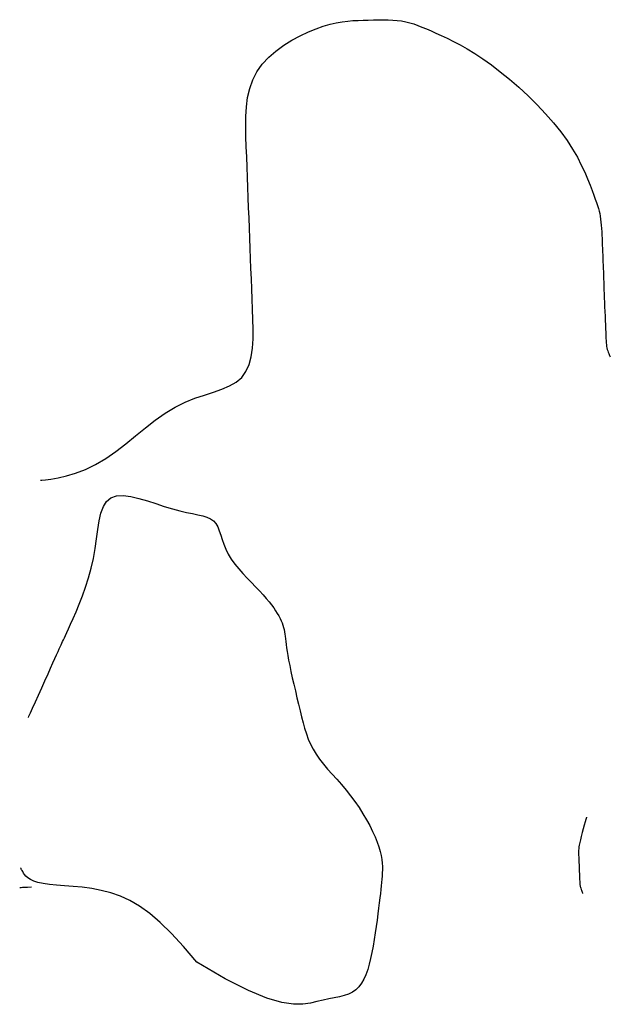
# Model space of a CAD drawing. Header units: millimetres. Extents: x 32690613 to 32693367, y 5343692 to 5344708.
# Tile 170 of 256: x 32692348 to 32692355, y 5344260 to 5344272. Entities that reach past the tile are written whole.
import ezdxf

# ---------------------------------------------------------------- set-up
doc = ezdxf.new("R2010")
doc.units = ezdxf.units.MM
doc.header["$LTSCALE"] = 20
doc.layers.add('02-DGM_HL_493.50', color=112, linetype='Continuous')

msp = doc.modelspace()

# ---------------------------------------------------------------- linework, layer by layer
at = {"layer": '02-DGM_HL_493.50', "elevation": 493.5, "flags": 128}
for points in [[(32692347.936, 5344266.135), (32692347.952, 5344266.136), (32692347.996, 5344266.14), (32692348.063, 5344266.149), (32692348.151, 5344266.165), (32692348.254, 5344266.189), (32692348.368, 5344266.223), (32692348.49, 5344266.269), (32692348.614, 5344266.329), (32692348.738, 5344266.403), (32692348.861, 5344266.489), (32692348.984, 5344266.584), (32692349.106, 5344266.681), (32692349.228, 5344266.779), (32692349.349, 5344266.873), (32692349.471, 5344266.96), (32692349.593, 5344267.034), (32692349.716, 5344267.094), (32692349.837, 5344267.143), (32692349.954, 5344267.183), (32692350.066, 5344267.219), (32692350.169, 5344267.255), (32692350.263, 5344267.295), (32692350.345, 5344267.342), (32692350.413, 5344267.4), (32692350.465, 5344267.472), (32692350.503, 5344267.557), (32692350.529, 5344267.653), (32692350.545, 5344267.759), (32692350.552, 5344267.873), (32692350.554, 5344267.992), (32692350.551, 5344268.114), (32692350.547, 5344268.239), (32692350.542, 5344268.364), (32692350.537, 5344268.489), (32692350.532, 5344268.614), (32692350.527, 5344268.739), (32692350.523, 5344268.863), (32692350.518, 5344268.988), (32692350.513, 5344269.113), (32692350.508, 5344269.238), (32692350.503, 5344269.363), (32692350.498, 5344269.488), (32692350.493, 5344269.613), (32692350.488, 5344269.738), (32692350.483, 5344269.863), (32692350.479, 5344269.988), (32692350.474, 5344270.112), (32692350.469, 5344270.237), (32692350.464, 5344270.362), (32692350.462, 5344270.486), (32692350.463, 5344270.608), (32692350.471, 5344270.727), (32692350.486, 5344270.843), (32692350.511, 5344270.954), (32692350.548, 5344271.06), (32692350.6, 5344271.16), (32692350.666, 5344271.252), (32692350.745, 5344271.338), (32692350.834, 5344271.415), (32692350.931, 5344271.486), (32692351.032, 5344271.548), (32692351.133, 5344271.603), (32692351.234, 5344271.65), (32692351.329, 5344271.689), (32692351.418, 5344271.72), (32692351.501, 5344271.744), (32692351.577, 5344271.761), (32692351.649, 5344271.774), (32692351.718, 5344271.783), (32692351.783, 5344271.789), (32692351.847, 5344271.792), (32692351.909, 5344271.795), (32692351.972, 5344271.797), (32692352.034, 5344271.799), (32692352.095, 5344271.801), (32692352.156, 5344271.801), (32692352.215, 5344271.8), (32692352.273, 5344271.797), (32692352.328, 5344271.793), (32692352.382, 5344271.785), (32692352.433, 5344271.776), (32692352.483, 5344271.763), (32692352.533, 5344271.748), (32692352.582, 5344271.731), (32692352.633, 5344271.711), (32692352.687, 5344271.688), (32692352.744, 5344271.663), (32692352.805, 5344271.635), (32692352.871, 5344271.605), (32692352.943, 5344271.572), (32692353.02, 5344271.534), (32692353.102, 5344271.49), (32692353.19, 5344271.441), (32692353.284, 5344271.384), (32692353.383, 5344271.319), (32692353.487, 5344271.245), (32692353.597, 5344271.161), (32692353.71, 5344271.068), (32692353.825, 5344270.969), (32692353.939, 5344270.864), (32692354.05, 5344270.755), (32692354.155, 5344270.644), (32692354.254, 5344270.532), (32692354.343, 5344270.421), (32692354.421, 5344270.313), (32692354.488, 5344270.209), (32692354.546, 5344270.108), (32692354.595, 5344270.013), (32692354.637, 5344269.924), (32692354.672, 5344269.842), (32692354.702, 5344269.767), (32692354.727, 5344269.701), (32692354.749, 5344269.644), (32692354.767, 5344269.594), (32692354.783, 5344269.551), (32692354.795, 5344269.513), (32692354.806, 5344269.479), (32692354.815, 5344269.447), (32692354.822, 5344269.415), (32692354.828, 5344269.382), (32692354.833, 5344269.348), (32692354.837, 5344269.311), (32692354.841, 5344269.273), (32692354.843, 5344269.233), (32692354.846, 5344269.192), (32692354.848, 5344269.151), (32692354.85, 5344269.109), (32692354.851, 5344269.068), (32692354.853, 5344269.026), (32692354.854, 5344268.985), (32692354.856, 5344268.944), (32692354.858, 5344268.903), (32692354.859, 5344268.862), (32692354.861, 5344268.821), (32692354.862, 5344268.78), (32692354.864, 5344268.739), (32692354.866, 5344268.698), (32692354.867, 5344268.657), (32692354.869, 5344268.614), (32692354.871, 5344268.571), (32692354.872, 5344268.525), (32692354.874, 5344268.479), (32692354.876, 5344268.429), (32692354.878, 5344268.378), (32692354.88, 5344268.323), (32692354.882, 5344268.267), (32692354.885, 5344268.211), (32692354.887, 5344268.154), (32692354.889, 5344268.099), (32692354.891, 5344268.047), (32692354.893, 5344267.998), (32692354.895, 5344267.954), (32692354.896, 5344267.915), (32692354.898, 5344267.881), (32692354.899, 5344267.851), (32692354.901, 5344267.825), (32692354.903, 5344267.802), (32692354.906, 5344267.782), (32692354.91, 5344267.763), (32692354.914, 5344267.745), (32692354.92, 5344267.727), (32692354.926, 5344267.711), (32692354.932, 5344267.695), (32692354.938, 5344267.681), (32692354.943, 5344267.67), (32692354.948, 5344267.661), (32692354.951, 5344267.655), (32692354.952, 5344267.653)], [(32692347.786, 5344263.218), (32692347.793, 5344263.233), (32692347.811, 5344263.273), (32692347.838, 5344263.333), (32692347.872, 5344263.407), (32692347.91, 5344263.492), (32692347.95, 5344263.581), (32692347.99, 5344263.669), (32692348.028, 5344263.752), (32692348.06, 5344263.825), (32692348.089, 5344263.888), (32692348.113, 5344263.942), (32692348.134, 5344263.988), (32692348.152, 5344264.027), (32692348.167, 5344264.059), (32692348.179, 5344264.087), (32692348.19, 5344264.111), (32692348.199, 5344264.132), (32692348.208, 5344264.152), (32692348.218, 5344264.173), (32692348.229, 5344264.197), (32692348.242, 5344264.226), (32692348.258, 5344264.262), (32692348.279, 5344264.308), (32692348.305, 5344264.366), (32692348.337, 5344264.436), (32692348.373, 5344264.518), (32692348.411, 5344264.61), (32692348.451, 5344264.711), (32692348.49, 5344264.82), (32692348.527, 5344264.934), (32692348.561, 5344265.052), (32692348.588, 5344265.173), (32692348.609, 5344265.294), (32692348.626, 5344265.413), (32692348.641, 5344265.527), (32692348.658, 5344265.634), (32692348.68, 5344265.729), (32692348.709, 5344265.81), (32692348.749, 5344265.874), (32692348.803, 5344265.919), (32692348.872, 5344265.942), (32692348.954, 5344265.946), (32692349.047, 5344265.934), (32692349.147, 5344265.912), (32692349.251, 5344265.881), (32692349.357, 5344265.847), (32692349.46, 5344265.812), (32692349.559, 5344265.782), (32692349.65, 5344265.758), (32692349.732, 5344265.739), (32692349.807, 5344265.724), (32692349.874, 5344265.711), (32692349.933, 5344265.697), (32692349.985, 5344265.681), (32692350.029, 5344265.661), (32692350.065, 5344265.635), (32692350.094, 5344265.601), (32692350.117, 5344265.56), (32692350.137, 5344265.513), (32692350.155, 5344265.461), (32692350.173, 5344265.405), (32692350.193, 5344265.347), (32692350.218, 5344265.286), (32692350.248, 5344265.225), (32692350.285, 5344265.164), (32692350.329, 5344265.104), (32692350.377, 5344265.044), (32692350.428, 5344264.986), (32692350.481, 5344264.929), (32692350.533, 5344264.875), (32692350.584, 5344264.823), (32692350.632, 5344264.773), (32692350.676, 5344264.726), (32692350.714, 5344264.682), (32692350.749, 5344264.641), (32692350.78, 5344264.601), (32692350.807, 5344264.565), (32692350.831, 5344264.53), (32692350.851, 5344264.497), (32692350.869, 5344264.465), (32692350.885, 5344264.435), (32692350.899, 5344264.407), (32692350.91, 5344264.379), (32692350.92, 5344264.352), (32692350.928, 5344264.325), (32692350.935, 5344264.298), (32692350.94, 5344264.271), (32692350.945, 5344264.243), (32692350.949, 5344264.215), (32692350.952, 5344264.184), (32692350.956, 5344264.152), (32692350.96, 5344264.115), (32692350.965, 5344264.075), (32692350.972, 5344264.03), (32692350.98, 5344263.978), (32692350.991, 5344263.92), (32692351.004, 5344263.854), (32692351.019, 5344263.782), (32692351.036, 5344263.705), (32692351.055, 5344263.625), (32692351.074, 5344263.543), (32692351.093, 5344263.46), (32692351.113, 5344263.379), (32692351.132, 5344263.3), (32692351.15, 5344263.224), (32692351.169, 5344263.152), (32692351.188, 5344263.083), (32692351.209, 5344263.016), (32692351.232, 5344262.951), (32692351.259, 5344262.888), (32692351.291, 5344262.826), (32692351.328, 5344262.765), (32692351.371, 5344262.704), (32692351.419, 5344262.643), (32692351.471, 5344262.582), (32692351.526, 5344262.519), (32692351.583, 5344262.456), (32692351.64, 5344262.39), (32692351.698, 5344262.323), (32692351.754, 5344262.254), (32692351.807, 5344262.182), (32692351.858, 5344262.108), (32692351.906, 5344262.033), (32692351.949, 5344261.959), (32692351.989, 5344261.886), (32692352.025, 5344261.815), (32692352.056, 5344261.747), (32692352.082, 5344261.683), (32692352.102, 5344261.623), (32692352.118, 5344261.569), (32692352.13, 5344261.518), (32692352.138, 5344261.47), (32692352.143, 5344261.426), (32692352.145, 5344261.384), (32692352.145, 5344261.343), (32692352.144, 5344261.304), (32692352.142, 5344261.265), (32692352.14, 5344261.227), (32692352.136, 5344261.187), (32692352.132, 5344261.145), (32692352.127, 5344261.1), (32692352.121, 5344261.051), (32692352.115, 5344260.997), (32692352.107, 5344260.937), (32692352.099, 5344260.871), (32692352.089, 5344260.8), (32692352.079, 5344260.724), (32692352.068, 5344260.645), (32692352.056, 5344260.565), (32692352.044, 5344260.484), (32692352.03, 5344260.404), (32692352.016, 5344260.326), (32692352, 5344260.251), (32692351.983, 5344260.18), (32692351.965, 5344260.114), (32692351.943, 5344260.052), (32692351.918, 5344259.996), (32692351.89, 5344259.946), (32692351.857, 5344259.902), (32692351.819, 5344259.866), (32692351.776, 5344259.836), (32692351.728, 5344259.813), (32692351.674, 5344259.795), (32692351.616, 5344259.779), (32692351.553, 5344259.766), (32692351.486, 5344259.753), (32692351.414, 5344259.739), (32692351.338, 5344259.722), (32692351.258, 5344259.702), (32692351.164, 5344259.688), (32692351.05, 5344259.688), (32692350.906, 5344259.71), (32692350.724, 5344259.764), (32692350.495, 5344259.859), (32692350.209, 5344260.003), (32692349.86, 5344260.206)], [(32692354.66, 5344261.992), (32692354.658, 5344261.984), (32692354.651, 5344261.963), (32692354.642, 5344261.931), (32692354.631, 5344261.891), (32692354.619, 5344261.846), (32692354.606, 5344261.8), (32692354.594, 5344261.754), (32692354.584, 5344261.713), (32692354.576, 5344261.677), (32692354.57, 5344261.647), (32692354.565, 5344261.623), (32692354.563, 5344261.601), (32692354.561, 5344261.583), (32692354.561, 5344261.567), (32692354.561, 5344261.552), (32692354.562, 5344261.537), (32692354.562, 5344261.52), (32692354.563, 5344261.503), (32692354.564, 5344261.486), (32692354.564, 5344261.467), (32692354.565, 5344261.447), (32692354.566, 5344261.427), (32692354.567, 5344261.406), (32692354.568, 5344261.384), (32692354.568, 5344261.362), (32692354.569, 5344261.339), (32692354.57, 5344261.317), (32692354.571, 5344261.295), (32692354.572, 5344261.274), (32692354.573, 5344261.254), (32692354.573, 5344261.235), (32692354.574, 5344261.218), (32692354.575, 5344261.204), (32692354.575, 5344261.191), (32692354.576, 5344261.18), (32692354.577, 5344261.169), (32692354.578, 5344261.159), (32692354.58, 5344261.149), (32692354.582, 5344261.139), (32692354.585, 5344261.127), (32692354.589, 5344261.115), (32692354.593, 5344261.102), (32692354.597, 5344261.09), (32692354.601, 5344261.078), (32692354.605, 5344261.067), (32692354.608, 5344261.058), (32692354.61, 5344261.053), (32692354.611, 5344261.05)], [(32692349.86, 5344260.206), (32692349.698, 5344260.398), (32692349.549, 5344260.56), (32692349.41, 5344260.694), (32692349.28, 5344260.804), (32692349.156, 5344260.893), (32692349.036, 5344260.963), (32692348.919, 5344261.017), (32692348.802, 5344261.058), (32692348.684, 5344261.089), (32692348.566, 5344261.112), (32692348.45, 5344261.128), (32692348.338, 5344261.139), (32692348.232, 5344261.147), (32692348.133, 5344261.154), (32692348.045, 5344261.162), (32692347.968, 5344261.172), (32692347.904, 5344261.185), (32692347.853, 5344261.202), (32692347.812, 5344261.222), (32692347.78, 5344261.242), (32692347.756, 5344261.263), (32692347.739, 5344261.284), (32692347.726, 5344261.303), (32692347.717, 5344261.32), (32692347.709, 5344261.333), (32692347.703, 5344261.344), (32692347.699, 5344261.352), (32692347.696, 5344261.358), (32692347.694, 5344261.362), (32692347.692, 5344261.364), (32692347.692, 5344261.365), (32692347.691, 5344261.366)], [(32692347.823, 5344261.127), (32692347.775, 5344261.125), (32692347.74, 5344261.124), (32692347.715, 5344261.123), (32692347.697, 5344261.122), (32692347.687, 5344261.122), (32692347.682, 5344261.122), (32692347.679, 5344261.122), (32692347.679, 5344261.121)]]:
    msp.add_lwpolyline(points, dxfattribs=at)

doc.saveas('drawing.dxf')
